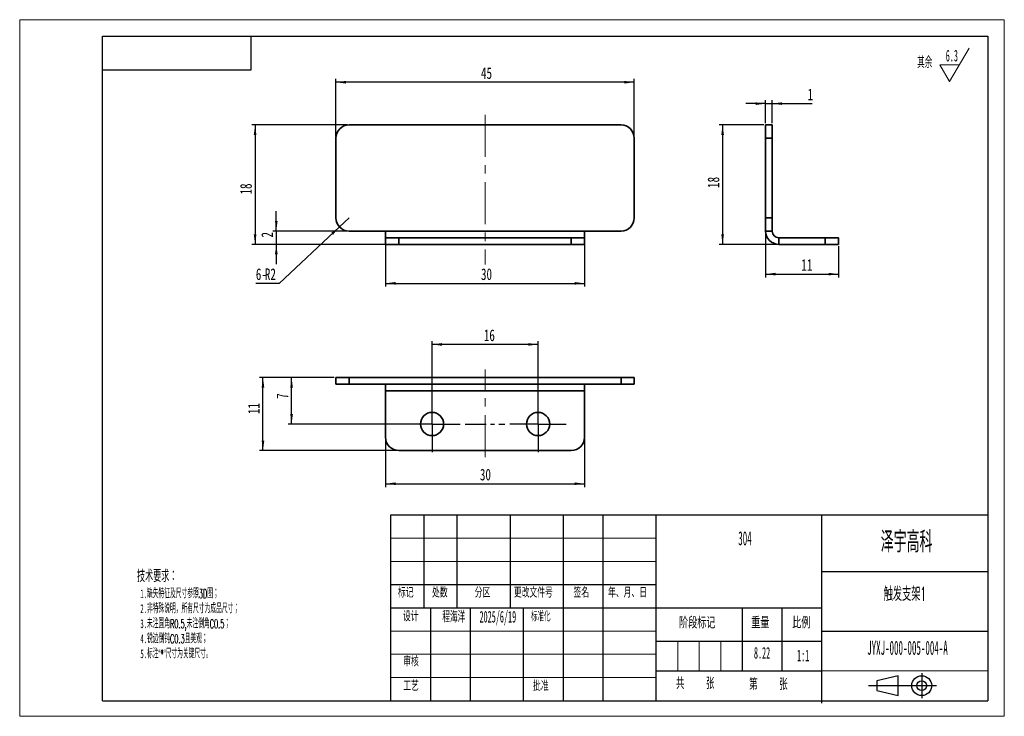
# Model space of a CAD drawing. Header units: millimetres. Extents: x 0 to 297, y 0 to 210.
import ezdxf

# ---------------------------------------------------------------- set-up
doc = ezdxf.new("R2010")
doc.units = ezdxf.units.MM
doc.header["$PDSIZE"] = -1
doc.linetypes.add('CENTER', pattern=[10.16, 6.35, -1.27, 1.27, -1.27])
doc.linetypes.add('CENTERX2', pattern=[20.32, 12.7, -2.54, 2.54, -2.54])
for name, color, linetype, lineweight in [('中心线', 1, 'CENTER', 25), ('图形符号', 7, 'Continuous', 25), ('标注层', 5, 'Continuous', 25)]:
    doc.layers.add(name, color=color, linetype=linetype, lineweight=lineweight)
doc.styles.add('SLDTEXTSTYLE0', font='TXT', dxfattribs={"width": 0.469, "bigfont": 'bigfont'})
doc.styles.add('SLDTEXTSTYLE1', font='TXT', dxfattribs={"width": 0.469})
doc.styles.add('SLDTEXTSTYLE2', font='TXT', dxfattribs={"width": 0.56, "bigfont": 'bigfont'})
doc.styles.add('SLDTEXTSTYLE3', font='TXT', dxfattribs={"width": 0.52, "bigfont": 'bigfont'})
doc.styles.add('SLDTEXTSTYLE4', font='TXT', dxfattribs={"width": 0.469})
doc.styles.add('SLDTEXTSTYLE5', font='TXT', dxfattribs={"width": 0.469, "bigfont": 'bigfont'})
doc.styles.add('SLDTEXTSTYLE6', font='TXT', dxfattribs={"width": 0.7})
doc.dimstyles.new('SLDDIMSTYLE0', dxfattribs={"dimtxt": 3.5, "dimasz": 3, "dimexe": 0, "dimexo": 0.0625, "dimgap": 0.875, "dimtad": 2, "dimdec": 1, "dimlfac": 0.5, "dimrnd": 1e-09, "dimzin": 12, "dimdsep": 46, "dimtxsty": 'SLDTEXTSTYLE1', "dimsah": 1, "dimcen": 0.09, "dimadec": 0, "dimazin": 3, "dimtfac": 1, "dimtdec": 3, "dimtofl": 0, "dimtmove": 0, "dimatfit": 3, "dimfxl": 0, "dimfrac": 2, "dimtolj": 1, "dimtzin": 12, "dimarcsym": 0})
doc.dimstyles.new('SLDDIMSTYLE1', dxfattribs={"dimtxt": 3.5, "dimasz": 3, "dimexe": 0, "dimexo": 0.0625, "dimgap": 0.875, "dimtad": 0, "dimtih": 1, "dimtoh": 1, "dimdec": 1, "dimlfac": 0.5, "dimrnd": 1e-09, "dimzin": 12, "dimdsep": 46, "dimtxsty": 'SLDTEXTSTYLE1', "dimsah": 1, "dimcen": 0, "dimadec": 0, "dimazin": 3, "dimtfac": 1, "dimtdec": 3, "dimtofl": 0, "dimtmove": 0, "dimatfit": 3, "dimfxl": 0, "dimfrac": 2, "dimtolj": 1, "dimtzin": 12, "dimarcsym": 0})
doc.dimstyles.new('SLDDIMSTYLE2', dxfattribs={"dimtxt": 3.5, "dimasz": 3, "dimexe": 0, "dimexo": 0.0625, "dimgap": 0.875, "dimtad": 2, "dimdec": 1, "dimlfac": 0.5, "dimrnd": 1e-09, "dimzin": 12, "dimdsep": 46, "dimtxsty": 'SLDTEXTSTYLE1', "dimsah": 1, "dimcen": 0.09, "dimadec": 0, "dimazin": 3, "dimtfac": 1, "dimtdec": 3, "dimtmove": 0, "dimatfit": 0, "dimfxl": 0, "dimfrac": 2, "dimtolj": 1, "dimtzin": 12, "dimarcsym": 0})

# ---------------------------------------------------------------- blocks, each defined once
blk = doc.blocks.new('SW_NOTE_0')
at = {"color": 0, "linetype": 'Continuous', "lineweight": 0, "attachment_point": 1}
for s, insert, char_height, style in [('技术要求：', (0, 4.77), 3.704, 'SLDTEXTSTYLE0'), ('1.', (1, -1.12), 2.646, 'SLDTEXTSTYLE1'), ('缺失特征及尺寸参照3D图；', (3, -1.12), 2.6458, 'SLDTEXTSTYLE0'), ('2.', (1, -5.64), 2.646, 'SLDTEXTSTYLE1'), ('非特殊说明，所有尺寸为成品尺寸；', (3, -5.64), 2.6458, 'SLDTEXTSTYLE0'), ('3.', (1, -10.17), 2.646, 'SLDTEXTSTYLE1'), ('未注圆角R0.5,未注倒角C0.5；', (3, -10.17), 2.6458, 'SLDTEXTSTYLE0'), ('4.', (1, -14.7), 2.646, 'SLDTEXTSTYLE1'), ('锐边倒钝C0.3且美观；', (3, -14.7), 2.6458, 'SLDTEXTSTYLE0'), ('5.', (1, -19.23), 2.646, 'SLDTEXTSTYLE1'), ('标注“*”尺寸为关键尺寸。', (3, -19.23), 2.6458, 'SLDTEXTSTYLE0')]:
    blk.add_mtext(s, dxfattribs=dict(at, insert=insert, char_height=char_height, style=style))
blk = doc.blocks.new('SW_SFSYMBOL_0')
at = {"color": 0, "linetype": 'Continuous', "lineweight": 0}
for p, q in [((1.13, -5), (7.03, 5)), ((1.13, -5), (-1.82, 0)), ((4.08, 0), (-1.82, 0))]:
    blk.add_line(p, q, dxfattribs=at)
at = {"color": 0, "linetype": 'Continuous', "lineweight": 0, "insert": (0, 4.51), "char_height": 3.5, "attachment_point": 1, "style": 'SLDTEXTSTYLE1'}
blk.add_mtext('6.3', dxfattribs=at)
blk = doc.blocks.new('_D')
at = {"layer": '标注层'}
for p, q in [((95.39, 174.77), (95.39, 192.15)), ((185.39, 191.15), (95.39, 191.15)), ((185.39, 174.77), (185.39, 192.15))]:
    blk.add_line(p, q, dxfattribs=at)
for points in [[(95.39, 191.15), (98.39, 190.75), (98.39, 191.55)], [(185.39, 191.15), (182.39, 191.55), (182.39, 190.75)]]:
    blk.add_solid(points, dxfattribs=at)
at = {"layer": '标注层', "insert": (139.15, 195.66), "char_height": 3.5, "attachment_point": 1, "style": 'SLDTEXTSTYLE6'}
blk.add_mtext('45', dxfattribs=at)
blk = doc.blocks.new('_D_1')
at = {"layer": '标注层'}
for p, q in [((98.89, 178.27), (70.02, 178.27)), ((71.02, 178.27), (71.02, 142.27)), ((113.89, 142.27), (70.02, 142.27))]:
    blk.add_line(p, q, dxfattribs=at)
for points in [[(71.02, 178.27), (70.62, 175.27), (71.42, 175.27)], [(71.02, 142.27), (71.42, 145.27), (70.62, 145.27)]]:
    blk.add_solid(points, dxfattribs=at)
at = {"layer": '标注层', "insert": (66.51, 157.29), "char_height": 3.5, "attachment_point": 1, "rotation": 90, "style": 'SLDTEXTSTYLE6'}
blk.add_mtext('18', dxfattribs=at)
blk = doc.blocks.new('_D_2')
at = {"layer": '标注层'}
for p, q in [((110.39, 143.77), (110.39, 129.52)), ((170.39, 143.77), (170.39, 129.52)), ((110.39, 130.52), (170.39, 130.52))]:
    blk.add_line(p, q, dxfattribs=at)
for points in [[(110.39, 130.52), (113.39, 130.12), (113.39, 130.92)], [(170.39, 130.52), (167.39, 130.92), (167.39, 130.12)]]:
    blk.add_solid(points, dxfattribs=at)
at = {"layer": '标注层', "insert": (139.15, 135.03), "char_height": 3.5, "attachment_point": 1, "style": 'SLDTEXTSTYLE6'}
blk.add_mtext('30', dxfattribs=at)
blk = doc.blocks.new('_D_3')
at = {"layer": '标注层'}
for p, q in [((99.39, 150.27), (96.46, 147.54)), ((96.46, 147.54), (78.27, 130.52)), ((78.27, 130.52), (71.24, 130.52))]:
    blk.add_line(p, q, dxfattribs=at)
blk.add_solid([(96.46, 147.54), (94, 145.78), (94.55, 145.2)], dxfattribs=at)
at = {"layer": '标注层', "char_height": 3.5, "attachment_point": 1, "style": 'SLDTEXTSTYLE6'}
for s, insert in [('6-', (71.24, 135.03)), ('R2', (73.96, 135.03))]:
    blk.add_mtext(s, dxfattribs=dict(at, insert=insert))
blk = doc.blocks.new('_D_4')
at = {"layer": '标注层'}
for p, q in [((77.41, 146.27), (77.41, 152.27)), ((98.89, 146.27), (76.41, 146.27)), ((77.41, 146.27), (77.41, 142.27)), ((113.89, 142.27), (76.41, 142.27)), ((77.41, 142.27), (77.41, 136.27))]:
    blk.add_line(p, q, dxfattribs=at)
for points in [[(77.41, 146.27), (77.81, 149.27), (77.01, 149.27)], [(77.41, 142.27), (77.01, 139.27), (77.81, 139.27)]]:
    blk.add_solid(points, dxfattribs=at)
at = {"layer": '标注层', "insert": (72.9, 144.33), "char_height": 3.5, "attachment_point": 1, "rotation": 90, "style": 'SLDTEXTSTYLE6'}
blk.add_mtext('2', dxfattribs=at)
blk = doc.blocks.new('_D_5')
at = {"layer": '标注层'}
for p, q in [((94.89, 102.11), (72.39, 102.11)), ((73.39, 80.11), (73.39, 102.11)), ((113.89, 80.11), (72.39, 80.11))]:
    blk.add_line(p, q, dxfattribs=at)
for points in [[(73.39, 102.11), (72.99, 99.11), (73.79, 99.11)], [(73.39, 80.11), (73.79, 83.11), (72.99, 83.11)]]:
    blk.add_solid(points, dxfattribs=at)
at = {"layer": '标注层', "insert": (68.87, 91.1), "char_height": 3.5, "attachment_point": 1, "rotation": 90, "style": 'SLDTEXTSTYLE6'}
blk.add_mtext('11', dxfattribs=at)
blk = doc.blocks.new('_D_6')
at = {"layer": '标注层'}
for p, q in [((110.39, 83.61), (110.39, 69.11)), ((170.39, 83.61), (170.39, 69.11)), ((110.39, 70.11), (170.39, 70.11))]:
    blk.add_line(p, q, dxfattribs=at)
for points in [[(110.39, 70.11), (113.39, 69.71), (113.39, 70.51)], [(170.39, 70.11), (167.39, 70.51), (167.39, 69.71)]]:
    blk.add_solid(points, dxfattribs=at)
at = {"layer": '标注层', "insert": (138.83, 74.62), "char_height": 3.5, "attachment_point": 1, "style": 'SLDTEXTSTYLE6'}
blk.add_mtext('30', dxfattribs=at)
blk = doc.blocks.new('_D_7')
at = {"layer": '标注层'}
for p, q in [((124.39, 88.61), (124.39, 113.11)), ((156.39, 88.61), (156.39, 113.11)), ((156.39, 112.11), (124.39, 112.11))]:
    blk.add_line(p, q, dxfattribs=at)
for points in [[(124.39, 112.11), (127.39, 111.71), (127.39, 112.51)], [(156.39, 112.11), (153.39, 112.51), (153.39, 111.71)]]:
    blk.add_solid(points, dxfattribs=at)
at = {"layer": '标注层', "insert": (140.01, 116.62), "char_height": 3.5, "attachment_point": 1, "style": 'SLDTEXTSTYLE6'}
blk.add_mtext('16', dxfattribs=at)
blk = doc.blocks.new('_D_8')
at = {"layer": '标注层'}
for p, q in [((94.89, 102.11), (81.02, 102.11)), ((82.02, 88.11), (82.02, 102.11)), ((123.89, 88.11), (81.02, 88.11))]:
    blk.add_line(p, q, dxfattribs=at)
for points in [[(82.02, 102.11), (81.62, 99.11), (82.42, 99.11)], [(82.02, 88.11), (82.42, 91.11), (81.62, 91.11)]]:
    blk.add_solid(points, dxfattribs=at)
at = {"layer": '标注层', "insert": (77.5, 95.7), "char_height": 3.5, "attachment_point": 1, "rotation": 90, "style": 'SLDTEXTSTYLE6'}
blk.add_mtext('7', dxfattribs=at)
blk = doc.blocks.new('SW_CENTERMARKSYMBOL_0')
at = {"layer": '中心线', "color": 0}
for p, q in [((0, 5), (0, 8.5)), ((0, 0), (0, 5)), ((-5, 0), (-8.5, 0)), ((0, 0), (-5, 0)), ((0, 0), (0, -5)), ((0, 0), (5, 0)), ((5, 0), (8.5, 0)), ((0, -5), (0, -8.5))]:
    blk.add_line(p, q, dxfattribs=at)
blk = doc.blocks.new('SW_CENTERMARKSYMBOL_1')
at = {"layer": '中心线', "color": 0}
for p, q in [((0, 5), (0, 8.5)), ((0, 0), (0, 5)), ((-5, 0), (-8.5, 0)), ((0, 0), (-5, 0)), ((0, 0), (0, -5)), ((0, 0), (5, 0)), ((5, 0), (8.5, 0)), ((0, -5), (0, -8.5))]:
    blk.add_line(p, q, dxfattribs=at)
blk = doc.blocks.new('SW_CENTERMARKSYMBOL_2')
at = {"layer": '中心线', "color": 0}
for p, q in [((0, 5), (0, 8.5)), ((32, 5), (32, 8.5)), ((0, 0), (0, 5)), ((32, 0), (32, 5)), ((-5, 0), (-8.5, 0)), ((0, 0), (-5, 0)), ((0, 0), (0, -5)), ((0, 0), (5, 0)), ((10, 0), (22, 0)), ((32, 0), (27, 0)), ((32, 0), (32, -5)), ((32, 0), (37, 0)), ((37, 0), (40.5, 0)), ((0, -5), (0, -8.5)), ((32, -5), (32, -8.5))]:
    blk.add_line(p, q, dxfattribs=at)
blk = doc.blocks.new('_D_9')
at = {"layer": '标注层'}
for p, q in [((225, 184.7), (219, 184.7)), ((225, 178.77), (225, 185.7)), ((225, 184.7), (227, 184.7)), ((227, 178.77), (227, 185.7)), ((227, 184.7), (239.01, 184.7))]:
    blk.add_line(p, q, dxfattribs=at)
for points in [[(225, 184.7), (222, 185.1), (222, 184.3)], [(227, 184.7), (230, 184.3), (230, 185.1)]]:
    blk.add_solid(points, dxfattribs=at)
at = {"layer": '标注层', "insert": (237.65, 189.21), "char_height": 3.5, "attachment_point": 1, "style": 'SLDTEXTSTYLE6'}
blk.add_mtext('1', dxfattribs=at)
blk = doc.blocks.new('_D_10')
at = {"layer": '标注层'}
for p, q in [((224.5, 178.27), (211.04, 178.27)), ((212.04, 178.27), (212.04, 142.27)), ((228.5, 142.27), (211.04, 142.27))]:
    blk.add_line(p, q, dxfattribs=at)
for points in [[(212.04, 178.27), (211.64, 175.27), (212.44, 175.27)], [(212.04, 142.27), (212.44, 145.27), (211.64, 145.27)]]:
    blk.add_solid(points, dxfattribs=at)
at = {"layer": '标注层', "insert": (207.52, 159.28), "char_height": 3.5, "attachment_point": 1, "rotation": 90, "style": 'SLDTEXTSTYLE6'}
blk.add_mtext('18', dxfattribs=at)
blk = doc.blocks.new('_D_11')
at = {"layer": '标注层'}
for p, q in [((225, 145.77), (225, 132.3)), ((247, 141.77), (247, 132.3)), ((225, 133.3), (247, 133.3))]:
    blk.add_line(p, q, dxfattribs=at)
for points in [[(225, 133.3), (228, 132.9), (228, 133.7)], [(247, 133.3), (244, 133.7), (244, 132.9)]]:
    blk.add_solid(points, dxfattribs=at)
at = {"layer": '标注层', "insert": (235.79, 137.82), "char_height": 3.5, "attachment_point": 1, "style": 'SLDTEXTSTYLE6'}
blk.add_mtext('11', dxfattribs=at)

msp = doc.modelspace()

# ---------------------------------------------------------------- linework, layer by layer
at = {"color": 5, "linetype": 'Continuous', "lineweight": 18}
for p, q in [((0.01, 0), (0.01, 210)), ((297.01, 210), (297.01, 0))]:
    msp.add_line(p, q, dxfattribs=at)
at = {"color": 7, "linetype": 'Continuous', "lineweight": 18}
for p, q in [((0.01, 210), (297.01, 210)), ((192.01, 53.69), (112.01, 53.69)), ((112.01, 46.69), (192.01, 46.69)), ((112.01, 25.69), (192.01, 25.69)), ((198.51, 22.69), (198.51, 13.69)), ((205.01, 22.69), (205.01, 13.69)), ((211.51, 22.69), (211.51, 13.69)), ((112.01, 18.69), (192.01, 18.69)), ((242.01, 13.69), (292.01, 13.69)), ((112.01, 11.69), (192.01, 11.69)), ((297.01, 0), (0.01, 0))]:
    msp.add_line(p, q, dxfattribs=at)
at = {"color": 7, "linetype": 'Continuous', "lineweight": 25}
for p, q in [((25.01, 4.69), (25.01, 205)), ((25.01, 205), (292.01, 205)), ((69.87, 194.91), (69.87, 205)), ((292.01, 205), (292.01, 4.69)), ((25.01, 194.91), (69.87, 194.91)), ((112.01, 4.69), (112.01, 60.69)), ((112.01, 60.69), (292.01, 60.69)), ((122.01, 32.69), (122.01, 60.69)), ((132.01, 32.69), (132.01, 60.69)), ((148.01, 32.69), (148.01, 60.69)), ((164.01, 4.69), (164.01, 60.69)), ((176.01, 4.69), (176.01, 60.69)), ((192.01, 4.69), (192.01, 60.69)), ((242.01, 3.96), (242.01, 60.69)), ((242.01, 43.69), (292.01, 43.69)), ((112.01, 39.69), (192.01, 39.69)), ((112.01, 32.69), (192.01, 32.69)), ((124.01, 4.69), (124.01, 32.69)), ((136.01, 4.69), (136.01, 32.69)), ((152.01, 4.69), (152.01, 32.69)), ((192.01, 32.69), (242.01, 32.69)), ((218.01, 13.69), (218.01, 32.69)), ((230.01, 13.69), (230.01, 32.69)), ((242.01, 25.69), (292.01, 25.69)), ((192.01, 22.69), (242.01, 22.69)), ((192.01, 13.69), (242.01, 13.69)), ((265.02, 12.24), (258.52, 10.74)), ((265.02, 6.24), (265.02, 12.24)), ((258.52, 10.74), (258.52, 7.74)), ((258.52, 7.74), (265.02, 6.24)), ((25.01, 4.69), (292.01, 4.69))]:
    msp.add_line(p, q, dxfattribs=at)
at = {"color": 7, "linetype": 'Continuous', "lineweight": 35}
for p, q in [((181.39, 178.27), (99.39, 178.27)), ((225, 178.27), (227, 178.27)), ((225, 174.27), (225, 178.27)), ((227, 178.27), (227, 174.27)), ((95.39, 150.27), (95.39, 174.27)), ((185.39, 174.27), (185.39, 150.27)), ((227, 174.27), (225, 174.27)), ((225, 174.27), (225, 150.27)), ((227, 150.27), (227, 174.27)), ((225, 150.27), (227, 150.27)), ((225, 146.27), (225, 150.27)), ((227, 150.27), (227, 146.27)), ((99.39, 146.27), (110.39, 146.27)), ((170.39, 146.27), (110.39, 146.27)), ((110.39, 144.27), (110.39, 146.27)), ((170.39, 144.27), (170.39, 146.27)), ((181.39, 146.27), (170.39, 146.27)), ((227, 146.27), (225, 146.27)), ((110.39, 142.27), (110.39, 144.27)), ((110.39, 144.27), (114.39, 144.27)), ((114.39, 144.27), (114.39, 142.27)), ((166.39, 144.27), (114.39, 144.27)), ((166.39, 142.27), (166.39, 144.27)), ((166.39, 144.27), (170.39, 144.27)), ((170.39, 144.27), (170.39, 142.27)), ((229, 144.27), (229, 142.27)), ((243, 144.27), (229, 144.27)), ((243, 142.27), (243, 144.27)), ((243, 144.27), (247, 144.27)), ((247, 144.27), (247, 142.27)), ((114.39, 142.27), (110.39, 142.27)), ((166.39, 142.27), (114.39, 142.27)), ((170.39, 142.27), (166.39, 142.27)), ((243, 142.27), (229, 142.27)), ((247, 142.27), (243, 142.27)), ((95.39, 100.11), (95.39, 102.11)), ((95.39, 102.11), (99.39, 102.11)), ((99.39, 102.11), (99.39, 100.11)), ((181.39, 102.11), (99.39, 102.11)), ((181.39, 100.11), (181.39, 102.11)), ((181.39, 102.11), (185.39, 102.11)), ((185.39, 102.11), (185.39, 100.11)), ((99.39, 100.11), (95.39, 100.11)), ((181.39, 100.11), (99.39, 100.11)), ((110.39, 98.11), (110.39, 100.11)), ((170.39, 98.11), (110.39, 98.11)), ((110.39, 84.11), (110.39, 98.11)), ((170.39, 98.11), (170.39, 100.11)), ((170.39, 84.11), (170.39, 98.11)), ((185.39, 100.11), (181.39, 100.11)), ((166.39, 80.11), (114.39, 80.11))]:
    msp.add_line(p, q, dxfattribs=at)
for centre in [(124.39, 88.11), (156.39, 88.11)]:
    msp.add_circle(centre, 3.5, dxfattribs=at)
for centre, radius, start, end in [((99.39, 174.27), 4, 90, 180), ((181.39, 174.27), 4, 0, 90), ((99.39, 150.27), 4, 180, 270), ((181.39, 150.27), 4, 270, 0), ((229, 146.27), 4, 180, 270), ((229, 146.27), 2, 180, 270), ((114.39, 84.11), 4, 180, 270), ((166.39, 84.11), 4, 270, 0)]:
    msp.add_arc(centre, radius, start, end, dxfattribs=at)
at = {"color": 7, "linetype": 'Continuous', "lineweight": 0}
msp.add_point((292.01, 60.69), dxfattribs=at)
at = {"layer": '中心线', "linetype": 'CENTERX2', "lineweight": 18}
for p, q in [((140.39, 181.37), (140.39, 136.17)), ((140.39, 78.11), (140.39, 104.57))]:
    msp.add_line(p, q, dxfattribs=at)
at = {"layer": '图形符号'}
for p, q in [((272.1, 13.04), (272.1, 5.42)), ((256.01, 9.24), (276.57, 9.24))]:
    msp.add_line(p, q, dxfattribs=at)
for radius in [3, 1.5]:
    msp.add_circle((272.1, 9.24), radius, dxfattribs=at)

# ---------------------------------------------------------------- block references
at = {"color": 7, "linetype": 'Continuous', "lineweight": 0}
for name, p in [('SW_SFSYMBOL_0', (279.34, 196.41)), ('SW_NOTE_0', (35.41, 39.4))]:
    msp.add_blockref(name, p, dxfattribs=at)
at = {"layer": '中心线'}
for name, p in [('SW_CENTERMARKSYMBOL_1', (124.39, 88.11)), ('SW_CENTERMARKSYMBOL_2', (124.39, 88.11)), ('SW_CENTERMARKSYMBOL_0', (156.39, 88.11))]:
    msp.add_blockref(name, p, dxfattribs=at)

# ---------------------------------------------------------------- texts
at = {"color": 7, "linetype": 'Continuous', "lineweight": 0}
for s, insert, char_height, attachment_point, style in [('其余', (270.71, 198.91), 3.5, 1, 'SLDTEXTSTYLE0'), ('泽宇高科', (267.54, 55.77), 6.35, 2, 'SLDTEXTSTYLE2'), ('304', (218.78, 55.79), 4.233, 2, 'SLDTEXTSTYLE1'), ('标记', (114.11, 38.8), 3, 1, 'SLDTEXTSTYLE2'), ('处数', (124.39, 38.8), 3, 1, 'SLDTEXTSTYLE2'), ('分区', (137.27, 38.8), 3, 1, 'SLDTEXTSTYLE2'), ('更改文件号', (149.07, 38.8), 3, 1, 'SLDTEXTSTYLE2'), ('签名', (167.05, 38.8), 3, 1, 'SLDTEXTSTYLE2'), ('年、月、日', (177.49, 38.8), 3, 1, 'SLDTEXTSTYLE2'), ('触发支架1', (267.03, 39.01), 4.233, 2, 'SLDTEXTSTYLE0'), ('设计', (115.61, 31.63), 3, 1, 'SLDTEXTSTYLE2'), ('程海洋', (130.95, 31.77), 3.5, 2, 'SLDTEXTSTYLE5'), ('2025/6/19', (144.24, 31.77), 3.5, 2, 'SLDTEXTSTYLE4'), ('标准化', (154.23, 31.63), 3, 1, 'SLDTEXTSTYLE0'), ('阶段标记', (198.9, 29.98), 3.5, 1, 'SLDTEXTSTYLE2'), ('重量', (220.67, 29.98), 3.5, 1, 'SLDTEXTSTYLE2'), ('比例', (233.04, 29.98), 3.5, 1, 'SLDTEXTSTYLE2'), ('8.22', (223.94, 20.87), 3.5, 2, 'SLDTEXTSTYLE4'), ('JYXJ-000-005-004-A', (267.8, 22.77), 4.2333, 2, 'SLDTEXTSTYLE1'), ('审核', (115.69, 18.05), 3, 1, 'SLDTEXTSTYLE2'), ('1:1', (236.33, 20.09), 3.5, 2, 'SLDTEXTSTYLE4'), ('共    张', (197.99, 11.7), 3.5, 1, 'SLDTEXTSTYLE3'), ('第    张', (220.05, 11.44), 3.5, 1, 'SLDTEXTSTYLE3'), ('工艺', (115.7, 10.68), 3, 1, 'SLDTEXTSTYLE2'), ('批准', (154.85, 10.68), 3, 1, 'SLDTEXTSTYLE2')]:
    msp.add_mtext(s, dxfattribs=dict(at, insert=insert, char_height=char_height, attachment_point=attachment_point, style=style))

# ---------------------------------------------------------------- dimensions: what is measured, and where the dimension line sits
at = {"layer": '标注层'}
for base, p1, p2, dimstyle, picture, middle in [((95.39, 191.15), (185.39, 174.27), (95.39, 174.27), 'SLDDIMSTYLE0', '_D', (140.51, 191.15)), ((227, 184.7), (225, 178.27), (227, 178.27), 'SLDDIMSTYLE2', '_D_9', (238.33, 184.7)), ((247, 133.3), (225, 146.27), (247, 142.27), 'SLDDIMSTYLE0', '_D_11', (237.15, 133.3)), ((170.39, 130.52), (110.39, 144.27), (170.39, 144.27), 'SLDDIMSTYLE0', '_D_2', (140.51, 130.52)), ((124.39, 112.11), (156.39, 88.11), (124.39, 88.11), 'SLDDIMSTYLE0', '_D_7', (141.37, 112.11)), ((170.39, 70.11), (110.39, 84.11), (170.39, 84.11), 'SLDDIMSTYLE0', '_D_6', (140.19, 70.11))]:
    dim = msp.add_linear_dim(base=base, p1=p1, p2=p2, dimstyle=dimstyle, dxfattribs=at)
    dim.commit()
    dim.dimension.update_dxf_attribs({"geometry": picture, "text_midpoint": middle, "dimtype": 160})
for base, p1, p2, dimstyle, picture, middle in [((71.02, 142.27), (99.39, 178.27), (114.39, 142.27), 'SLDDIMSTYLE0', '_D_1', (71.02, 158.65)), ((212.04, 142.27), (225, 178.27), (229, 142.27), 'SLDDIMSTYLE0', '_D_10', (212.04, 160.65)), ((77.41, 142.27), (99.39, 146.27), (114.39, 142.27), 'SLDDIMSTYLE2', '_D_4', (77.41, 145.02)), ((73.39, 102.11), (114.39, 80.11), (95.39, 102.11), 'SLDDIMSTYLE0', '_D_5', (73.39, 92.46)), ((82.02, 102.11), (124.39, 88.11), (95.39, 102.11), 'SLDDIMSTYLE2', '_D_8', (82.02, 96.38))]:
    dim = msp.add_linear_dim(base=base, p1=p1, p2=p2, angle=90, dimstyle=dimstyle, dxfattribs=at)
    dim.commit()
    dim.dimension.update_dxf_attribs({"geometry": picture, "text_midpoint": middle, "dimtype": 160})
dim = msp.add_radius_dim(center=(99.39, 150.27), mpoint=(96.46, 147.54), text='6-<>', dimstyle='SLDDIMSTYLE1', dxfattribs=at)
dim.commit()
dim.dimension.update_dxf_attribs({"geometry": '_D_3', "text_midpoint": (73.96, 132.55), "dimtype": 164})

doc.saveas('drawing.dxf')
